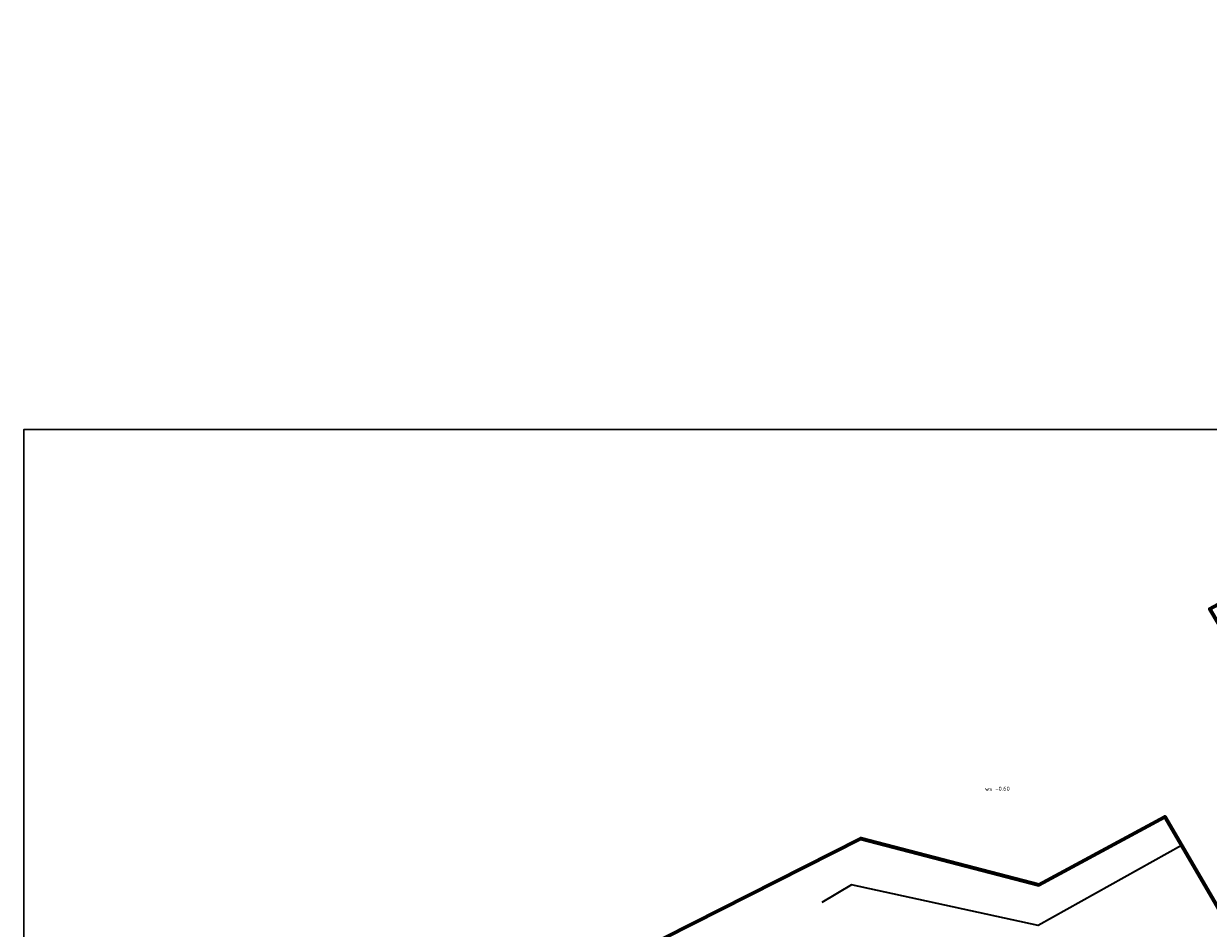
# Model space of a CAD drawing. Header units: metres. Extents: x 109063 to 109671, y 521086 to 521391.
# Tile 20 of 85: x 109063 to 109203, y 521269 to 521376. Entities that reach past the tile are written whole.
import ezdxf

# ---------------------------------------------------------------- set-up
doc = ezdxf.new("R2010")
doc.units = ezdxf.units.M
for name, color, linetype, lineweight in [('N-WE-GW-TALUD-G', 90, 'Continuous', 35), ('N-WE-IE-TERREINAFSCHEIDING_KUNSTMATIG_HEKWERK-G', 20, 'IE-TERREINAFSCHEIDING_KUNSTMATIG-SO', 35), ('N-WE-KG-WERKGRENS_FASE 3A-G', 10, 'XX-WERKGRENS_CIRCEL', 70), ('X-XX-AL-VERWIJZING-T25', 7, 'Continuous', 25)]:
    doc.layers.add(name, color=color, linetype=linetype, lineweight=lineweight)
doc.layers.add('X-XX-AL-HULPLIJN-G', color=2, linetype='Continuous', lineweight=30, plot=False)
doc.styles.add('NLCS-ISO-M200-T25', font='NLCS-ISO.ttf', dxfattribs={"height": 0.5})
doc.linetypes.add('IE-TERREINAFSCHEIDING_KUNSTMATIG-SO', pattern='A,4,[82,NLCS.SHX,S=0.75,R=90,X=0,Y=0],4,-2', length=10)
doc.linetypes.add('XX-WERKGRENS_CIRCEL', pattern='A,10,-2.5,[69,NLCS.SHX,S=1,R=0,X=0,Y=0],-2.5', length=15)

msp = doc.modelspace()

# ---------------------------------------------------------------- linework, layer by layer
at = {"layer": 'N-WE-GW-TALUD-G'}
msp.add_line((109158.942, 521273.278), (109158.883, 521273.376), dxfattribs=at)
at = {"layer": 'N-WE-IE-TERREINAFSCHEIDING_KUNSTMATIG_HEKWERK-G', "elevation": 0}
msp.add_lwpolyline([(109199.363, 521278.833), (109182.409, 521269.372), (109160.369, 521274.202), (109156.855, 521272.091)], dxfattribs=at)
at = {"layer": 'N-WE-KG-WERKGRENS_FASE 3A-G', "flags": 128}
msp.add_lwpolyline([(109325.985, 521089.891), (109318.976, 521087.098), (109317.759, 521090.31), (109323.357, 521094.593), (109238.454, 521245.385), (109219.993, 521235.574), (109205.062, 521230.405), (109136.282, 521195.493), (109151.524, 521165.711), (109133.203, 521154.372), (109118.97, 521166.626), (109096.884, 521210.772), (109081.12, 521240.821), (109089.41, 521256.905), (109098.836, 521261.004), (109101.047, 521258.31, 0.2809903), (109115.146, 521256.234), (109161.484, 521279.683), (109182.49, 521274.188), (109197.384, 521282.23), (109207.411, 521265.019), (109222.743, 521273.13), (109202.684, 521306.819), (109330.854, 521375.957), (109334.104, 521366.956), (109359.352, 521304.007), (109395.916, 521316.767), (109395.014, 521304.654), (109407.223, 521303.045), (109419.647, 521302.279), (109418.208, 521287.556), (109409.708, 521288.408), (109419.013, 521237.753), (109418.562, 521234.864), (109426.445, 521234.185), (109428.101, 521222.066), (109421.278, 521222.223), (109442.345, 521149.248), (109444.21, 521130.53), (109415.056, 521118.995), (109417.942, 521109.017), (109389.8, 521098.734), (109393.219, 521089.125), (109386.118, 521086.75), (109367.934, 521091.648), (109364.106, 521102.437)], format="xyb", close=True, dxfattribs=at)
at = {"layer": 'X-XX-AL-HULPLIJN-G', "flags": 128}
msp.add_lwpolyline([(109264.389, 521327.985), (109062.579, 521327.985), (109062.579, 521166.17), (109264.389, 521166.17)], close=True, dxfattribs=at)

# ---------------------------------------------------------------- texts
at = {"layer": 'X-XX-AL-VERWIJZING-T25', "color": 253, "insert": (109176.132, 521285.798), "char_height": 0.5, "attachment_point": 1, "style": 'NLCS-ISO-M200-T25'}
msp.add_mtext_dynamic_manual_height_columns('ws -0.60', width=12.93914, gutter_width=6.25, heights=[0], dxfattribs=at)

doc.saveas('drawing.dxf')
